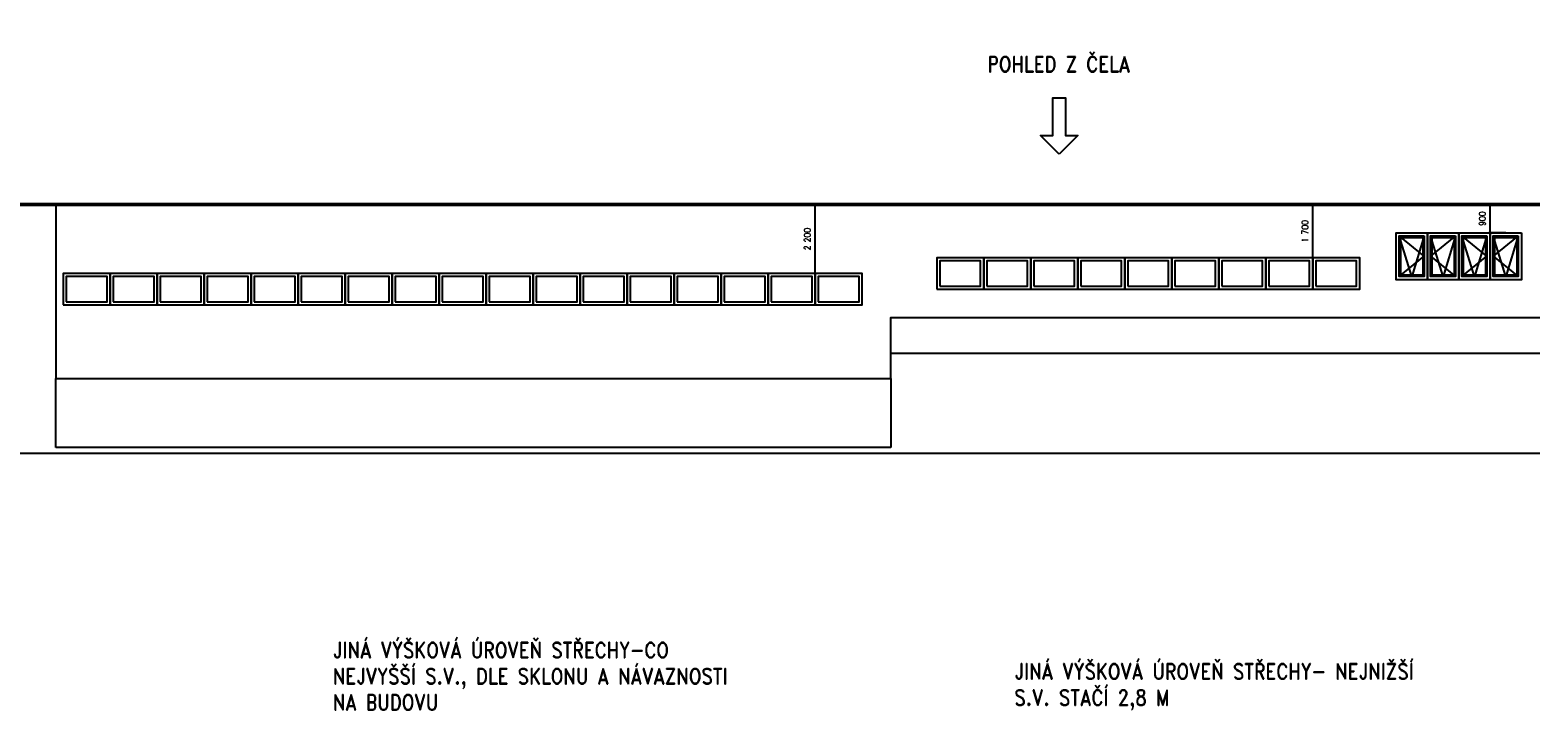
# Model space of a CAD drawing. Header units: millimetres. Extents: x -29135 to 388014, y -22277 to 596511.
# Tile 7 of 12: x 295087 to 342958, y 17113 to 39293. Entities that reach past the tile are written whole.
import ezdxf
from ezdxf.lldxf.tags import DXFTag

# ---------------------------------------------------------------- set-up
doc = ezdxf.new("R2010")
doc.units = ezdxf.units.MM
for name, color, linetype in [('IN_C_TENKA', 7, 'Continuous'), ('IN_TEXT', 7, 'Continuous'), ('IN_VYPLNE OTVORU', 7, 'Continuous')]:
    doc.layers.add(name, color=color, linetype=linetype)
doc.layers.add('IN_C_TLUSTA', color=7, linetype='Continuous', lineweight=50)
doc.styles.add('Koty', font='romand.shx', dxfattribs={"width": 0.9})
doc.styles.add('ROMAND', font='romand.shx', dxfattribs={"width": 0.85})
tags = doc.linetypes.add('DASHED', pattern=[4.5, 3, -1.5]).pattern_tags.tags
tags[6:7] = [DXFTag(74, 4), DXFTag(75, 0), DXFTag(340, '0'), DXFTag(46, 0.0), DXFTag(50, 0.0), DXFTag(44, 0.0), DXFTag(45, 0.0)]
tags[4:5] = [DXFTag(74, 4), DXFTag(75, 0), DXFTag(340, '0'), DXFTag(46, 0.0), DXFTag(50, 0.0), DXFTag(44, 0.0), DXFTag(45, 0.0)]
doc.dimstyles.new('IN_100', dxfattribs={"dimtxt": 200, "dimasz": 80, "dimexe": 40, "dimexo": 250, "dimgap": 150, "dimtad": 1, "dimtoh": 1, "dimdec": 4, "dimdsep": 46, "dimlunit": 6, "dimtxsty": 'Koty', "dimblk": 'ARCHTICK', "dimcen": 0.09, "dimclre": 256, "dimclrt": 7, "dimadec": 0, "dimazin": 0, "dimtfac": 1, "dimtdec": 4, "dimtofl": 0, "dimtmove": 1, "dimatfit": 3, "dimfxl": 1, "dimtolj": 1, "dimtzin": 0, "dimarcsym": 0})

# ---------------------------------------------------------------- blocks, each defined once
blk = doc.blocks.new('_ArchTick')
at = {"color": 0, "linetype": 'ByBlock', "lineweight": 13, "transparency": 33554687, "const_width": 0.15}
blk.add_lwpolyline([(-0.5, -0.5), (0.5, 0.5)], dxfattribs=at)
blk = doc.blocks.new('*93')
at = {"layer": 'IN_C_TENKA', "transparency": 16777216}
for p, q in [((320645, 33722), (320105, 33722)), ((320145, 31522), (320145, 33722)), ((320645, 31522), (320105, 31522))]:
    blk.add_line(p, q, dxfattribs=at)
at = {"layer": 'IN_C_TENKA', "transparency": 16777216, "xscale": 80, "yscale": 80, "zscale": 80}
for p, rotation in [((320145, 33722), 90), ((320145, 31522), 270)]:
    blk.add_blockref('_ArchTick', p, dxfattribs=dict(at, rotation=rotation))
at = {"layer": 'IN_C_TENKA', "color": 7, "transparency": 16777216, "insert": (319895, 32622), "char_height": 200, "width": 613.51, "attachment_point": 5, "rotation": 90, "style": 'Koty'}
blk.add_mtext('\\A1;2\xa0200', dxfattribs=at)
blk = doc.blocks.new('*94')
at = {"layer": 'IN_C_TENKA', "transparency": 16777216}
for p, q in [((336525, 33722), (335985, 33722)), ((336025, 32022), (336025, 33722)), ((336525, 32022), (335985, 32022))]:
    blk.add_line(p, q, dxfattribs=at)
at = {"layer": 'IN_C_TENKA', "transparency": 16777216, "xscale": 80, "yscale": 80, "zscale": 80}
for p, rotation in [((336025, 33722), 90), ((336025, 32022), 270)]:
    blk.add_blockref('_ArchTick', p, dxfattribs=dict(at, rotation=rotation))
at = {"layer": 'IN_C_TENKA', "color": 7, "transparency": 16777216, "insert": (335775, 32872), "char_height": 200, "width": 593.93, "attachment_point": 5, "rotation": 90, "style": 'Koty'}
blk.add_mtext('\\A1;1\xa0700', dxfattribs=at)
blk = doc.blocks.new('*95')
at = {"layer": 'IN_C_TENKA', "transparency": 16777216}
for p, q in [((342185, 33722), (341645, 33722)), ((341685, 32822), (341685, 33722)), ((342185, 32822), (341645, 32822))]:
    blk.add_line(p, q, dxfattribs=at)
at = {"layer": 'IN_C_TENKA', "transparency": 16777216, "xscale": 80, "yscale": 80, "zscale": 80}
for p, rotation in [((341685, 33722), 90), ((341685, 32822), 270)]:
    blk.add_blockref('_ArchTick', p, dxfattribs=dict(at, rotation=rotation))
at = {"layer": 'IN_C_TENKA', "color": 7, "transparency": 16777216, "insert": (341435, 33272), "char_height": 200, "width": 398.36, "attachment_point": 5, "rotation": 90, "style": 'Koty'}
blk.add_mtext('\\A1;900', dxfattribs=at)

msp = doc.modelspace()

# ---------------------------------------------------------------- linework, layer by layer
at = {"layer": 'IN_C_TENKA', "color": 8, "transparency": 33554687}
for p, q in [((322560.47666, 28981.62658), (355760.47666, 28981.62658)), ((295910.47666, 25969.62658), (295910.47666, 28171.62658)), ((322560.47666, 28171.62658), (322560.47666, 25969.62658)), ((322560.47666, 25969.62658), (295910.47666, 25969.62658)), ((293281.01861, 25786.62658), (359049.70105, 25786.62658))]:
    msp.add_line(p, q, dxfattribs=at)
at = {"layer": 'IN_C_TENKA', "transparency": 33554687}
msp.add_lwpolyline([(327932.29628, 35327.17851), (327332.29628, 35925.16232), (327732.29628, 35925.16232), (327732.29628, 37125.16232), (328132.29628, 37125.16232), (328132.29628, 35925.16232), (328532.29628, 35925.16232)], close=True, dxfattribs=at)
msp.add_lwpolyline([(295910.47666, 33721.62658), (295910.47666, 28171.62658), (322560.47666, 28171.62658), (322560.47666, 30116.62658), (355760.47666, 30116.62658), (355760.47666, 33721.62658)], dxfattribs=at)
at = {"layer": 'IN_C_TLUSTA', "transparency": 33554687}
msp.add_line((293281.01861, 33721.62658), (359049.70105, 33721.62658), dxfattribs=at)
at = {"layer": 'IN_VYPLNE OTVORU', "transparency": 33554687}
for points in [[(339685.47666, 32821.62658), (339685.47666, 31321.62658), (338685.47568, 31321.62658), (338685.47568, 32821.62658)], [(340685.47765, 32821.62658), (340685.47765, 31321.62658), (339685.47666, 31321.62658), (339685.47666, 32821.62658)], [(341685.47864, 32821.62658), (341685.47864, 31321.62658), (340685.47765, 31321.62658), (340685.47765, 32821.62658)], [(342685.47963, 32821.62658), (342685.47963, 31321.62658), (341685.47864, 31321.62658), (341685.47864, 32821.62658)], [(324025.47666, 31021.62658), (325525.47666, 31021.62658), (325525.47666, 32021.62658), (324025.47666, 32021.62658)], [(325525.47666, 31021.62658), (327025.47666, 31021.62658), (327025.47666, 32021.62658), (325525.47666, 32021.62658)], [(327025.47666, 31021.62658), (328525.47666, 31021.62658), (328525.47666, 32021.62658), (327025.47666, 32021.62658)], [(328525.47666, 31021.62658), (330025.47666, 31021.62658), (330025.47666, 32021.62658), (328525.47666, 32021.62658)], [(330025.47666, 31021.62658), (331525.47666, 31021.62658), (331525.47666, 32021.62658), (330025.47666, 32021.62658)], [(331525.47666, 31021.62658), (333025.47666, 31021.62658), (333025.47666, 32021.62658), (331525.47666, 32021.62658)], [(333025.47666, 31021.62658), (334525.47666, 31021.62658), (334525.47666, 32021.62658), (333025.47666, 32021.62658)], [(334525.47666, 31021.62658), (336025.47666, 31021.62658), (336025.47666, 32021.62658), (334525.47666, 32021.62658)], [(336025.47666, 31021.62658), (337525.47666, 31021.62658), (337525.47666, 32021.62658), (336025.47666, 32021.62658)], [(296145.47666, 30521.62658), (297645.47666, 30521.62658), (297645.47666, 31521.62658), (296145.47666, 31521.62658)], [(297645.47666, 30521.62658), (299145.47666, 30521.62658), (299145.47666, 31521.62658), (297645.47666, 31521.62658)], [(299145.47666, 30521.62658), (300645.47666, 30521.62658), (300645.47666, 31521.62658), (299145.47666, 31521.62658)], [(300645.47666, 30521.62658), (302145.47666, 30521.62658), (302145.47666, 31521.62658), (300645.47666, 31521.62658)], [(302145.47666, 30521.62658), (303645.47666, 30521.62658), (303645.47666, 31521.62658), (302145.47666, 31521.62658)], [(303645.47666, 30521.62658), (305145.47666, 30521.62658), (305145.47666, 31521.62658), (303645.47666, 31521.62658)], [(305145.47666, 30521.62658), (306645.47666, 30521.62658), (306645.47666, 31521.62658), (305145.47666, 31521.62658)], [(306645.47666, 30521.62658), (308145.47666, 30521.62658), (308145.47666, 31521.62658), (306645.47666, 31521.62658)], [(308145.47666, 30521.62658), (309645.47666, 30521.62658), (309645.47666, 31521.62658), (308145.47666, 31521.62658)], [(309645.47666, 30521.62658), (311145.47666, 30521.62658), (311145.47666, 31521.62658), (309645.47666, 31521.62658)], [(311145.47666, 30521.62658), (312645.47666, 30521.62658), (312645.47666, 31521.62658), (311145.47666, 31521.62658)], [(312645.47666, 30521.62658), (314145.47666, 30521.62658), (314145.47666, 31521.62658), (312645.47666, 31521.62658)], [(314145.47666, 30521.62658), (315645.47666, 30521.62658), (315645.47666, 31521.62658), (314145.47666, 31521.62658)], [(315645.47666, 30521.62658), (317145.47666, 30521.62658), (317145.47666, 31521.62658), (315645.47666, 31521.62658)], [(317145.47666, 30521.62658), (318645.47666, 30521.62658), (318645.47666, 31521.62658), (317145.47666, 31521.62658)], [(318645.47666, 30521.62658), (320145.47666, 30521.62658), (320145.47666, 31521.62658), (318645.47666, 31521.62658)], [(320145.47666, 30521.62658), (321645.47666, 30521.62658), (321645.47666, 31521.62658), (320145.47666, 31521.62658)]]:
    msp.add_lwpolyline(points, close=True, dxfattribs=at)
at = {"layer": 'IN_VYPLNE OTVORU', "color": 8, "transparency": 33554687}
for points in [[(339585.47666, 32721.62658), (339585.47666, 31421.62658), (338785.47568, 31421.62658), (338785.47568, 32721.62658)], [(340585.47765, 32721.62658), (340585.47765, 31421.62658), (339785.47666, 31421.62658), (339785.47666, 32721.62658)], [(341585.47864, 32721.62658), (341585.47864, 31421.62658), (340785.47765, 31421.62658), (340785.47765, 32721.62658)], [(342585.47963, 32721.62658), (342585.47963, 31421.62658), (341785.47864, 31421.62658), (341785.47864, 32721.62658)], [(324125.47666, 31121.62658), (325425.47666, 31121.62658), (325425.47666, 31921.62658), (324125.47666, 31921.62658)], [(325625.47666, 31121.62658), (326925.47666, 31121.62658), (326925.47666, 31921.62658), (325625.47666, 31921.62658)], [(327125.47666, 31121.62658), (328425.47666, 31121.62658), (328425.47666, 31921.62658), (327125.47666, 31921.62658)], [(328625.47666, 31121.62658), (329925.47666, 31121.62658), (329925.47666, 31921.62658), (328625.47666, 31921.62658)], [(330125.47666, 31121.62658), (331425.47666, 31121.62658), (331425.47666, 31921.62658), (330125.47666, 31921.62658)], [(331625.47666, 31121.62658), (332925.47666, 31121.62658), (332925.47666, 31921.62658), (331625.47666, 31921.62658)], [(333125.47666, 31121.62658), (334425.47666, 31121.62658), (334425.47666, 31921.62658), (333125.47666, 31921.62658)], [(334625.47666, 31121.62658), (335925.47666, 31121.62658), (335925.47666, 31921.62658), (334625.47666, 31921.62658)], [(336125.47666, 31121.62658), (337425.47666, 31121.62658), (337425.47666, 31921.62658), (336125.47666, 31921.62658)], [(296245.47666, 30621.62658), (297545.47666, 30621.62658), (297545.47666, 31421.62658), (296245.47666, 31421.62658)], [(297745.47666, 30621.62658), (299045.47666, 30621.62658), (299045.47666, 31421.62658), (297745.47666, 31421.62658)], [(299245.47666, 30621.62658), (300545.47666, 30621.62658), (300545.47666, 31421.62658), (299245.47666, 31421.62658)], [(300745.47666, 30621.62658), (302045.47666, 30621.62658), (302045.47666, 31421.62658), (300745.47666, 31421.62658)], [(302245.47666, 30621.62658), (303545.47666, 30621.62658), (303545.47666, 31421.62658), (302245.47666, 31421.62658)], [(303745.47666, 30621.62658), (305045.47666, 30621.62658), (305045.47666, 31421.62658), (303745.47666, 31421.62658)], [(305245.47666, 30621.62658), (306545.47666, 30621.62658), (306545.47666, 31421.62658), (305245.47666, 31421.62658)], [(306745.47666, 30621.62658), (308045.47666, 30621.62658), (308045.47666, 31421.62658), (306745.47666, 31421.62658)], [(308245.47666, 30621.62658), (309545.47666, 30621.62658), (309545.47666, 31421.62658), (308245.47666, 31421.62658)], [(309745.47666, 30621.62658), (311045.47666, 30621.62658), (311045.47666, 31421.62658), (309745.47666, 31421.62658)], [(311245.47666, 30621.62658), (312545.47666, 30621.62658), (312545.47666, 31421.62658), (311245.47666, 31421.62658)], [(312745.47666, 30621.62658), (314045.47666, 30621.62658), (314045.47666, 31421.62658), (312745.47666, 31421.62658)], [(314245.47666, 30621.62658), (315545.47666, 30621.62658), (315545.47666, 31421.62658), (314245.47666, 31421.62658)], [(315745.47666, 30621.62658), (317045.47666, 30621.62658), (317045.47666, 31421.62658), (315745.47666, 31421.62658)], [(317245.47666, 30621.62658), (318545.47666, 30621.62658), (318545.47666, 31421.62658), (317245.47666, 31421.62658)], [(318745.47666, 30621.62658), (320045.47666, 30621.62658), (320045.47666, 31421.62658), (318745.47666, 31421.62658)], [(320245.47666, 30621.62658), (321545.47666, 30621.62658), (321545.47666, 31421.62658), (320245.47666, 31421.62658)]]:
    msp.add_lwpolyline(points, close=True, dxfattribs=at)
at = {"layer": 'IN_VYPLNE OTVORU', "color": 8, "linetype": 'DASHED', "ltscale": 50, "transparency": 33554687}
for points in [[(338785.47568, 31421.62658), (339585.47666, 32071.62658), (338785.47568, 32721.62658)], [(339585.47666, 32721.62658), (339185.47617, 31421.62658), (338785.47568, 32721.62658)], [(340585.47765, 32721.62658), (339785.47666, 32071.62658), (340585.47765, 31421.62658)], [(340585.47765, 32721.62658), (340185.47716, 31421.62658), (339785.47666, 32721.62658)], [(340785.47765, 31421.62658), (341585.47864, 32071.62658), (340785.47765, 32721.62658)], [(341585.47864, 32721.62658), (341185.47815, 31421.62658), (340785.47765, 32721.62658)], [(342585.47963, 32721.62658), (341785.47864, 32071.62658), (342585.47963, 31421.62658)], [(342585.47963, 32721.62658), (342185.47914, 31421.62658), (341785.47864, 32721.62658)]]:
    msp.add_lwpolyline(points, dxfattribs=at)
for points in [[(339535.47666, 32671.62658), (339535.47666, 31471.62658), (338835.47568, 31471.62658), (338835.47568, 32671.62658)], [(340535.47765, 32671.62658), (340535.47765, 31471.62658), (339835.47666, 31471.62658), (339835.47666, 32671.62658)], [(341535.47864, 32671.62658), (341535.47864, 31471.62658), (340835.47765, 31471.62658), (340835.47765, 32671.62658)], [(342535.47963, 32671.62658), (342535.47963, 31471.62658), (341835.47864, 31471.62658), (341835.47864, 32671.62658)]]:
    msp.add_lwpolyline(points, close=True, dxfattribs=at)

# ---------------------------------------------------------------- texts
at = {"layer": 'IN_TEXT', "transparency": 33554687, "char_height": 500, "attachment_point": 7, "style": 'ROMAND'}
for s, insert, width in [('{\\C0;POHLED Z ČELA}', (325644.95862, 37951.0014), 5226.4285714), ('{\\C0;JINÁ VÝŠKOVÁ ÚROVEŇ STŘECHY-CO NEJVYŠŠÍ S.V., DLE SKLONU A NÁVAZNOSTI NA BUDOVU}', (304749.15258, 17585.30107), 14457.4573147), ('{\\C0;JINÁ VÝŠKOVÁ ÚROVEŇ STŘECHY- NEJNIŽŠÍ S.V. STAČÍ 2,8 M}', (326501.78121, 17585.30107), 13870.144295)]:
    msp.add_mtext(s, dxfattribs=dict(at, insert=insert, width=width))
at = {"layer": 'IN_TEXT', "linetype": 'ByBlock', "transparency": 33554687, "char_height": 200, "width": 827.5, "attachment_point": 1, "rotation": 90, "style": 'Koty'}
for insert in [(321365.96472, -7840.96717), (322618.48298, -10410.96717)]:
    msp.add_mtext('\\pi182.32143,t782.32143;900\\P\\pi109.46429,t709.46429;1970', dxfattribs=dict(at, insert=insert))

# ---------------------------------------------------------------- dimensions: what is measured, and where the dimension line sits
at = {"layer": 'IN_C_TENKA', "transparency": 33554687}
for base, p1, p2, picture, middle in [((320145.47666, 33721.62658), (321645.47666, 31521.62658), (321645.47666, 33721.62658), '*93', (319895.47666, 32621.62658)), ((336025.47666, 33721.62658), (337525.47666, 32021.62658), (337525.47666, 33721.62658), '*94', (335775.47666, 32871.62658)), ((341685.47864, 33721.62658), (342685.47963, 32821.62658), (342685.47963, 33721.62658), '*95', (341435.47864, 33271.62658))]:
    dim = msp.add_linear_dim(base=base, p1=p1, p2=p2, angle=90, dimstyle='IN_100', override={"dimscale": 1, "dimtxt": 200, "dimasz": 80, "dimexe": 40, "dimexo": 250, "dimgap": 150, "dimtad": 1, "dimtih": 0, "dimdec": 4, "dimlfac": 1, "dimzin": 8, "dimlunit": 6, "dimpost": '', "dimtxsty": 'Koty', "dimblk": 'ArchTick', "dimse1": 0, "dimse2": 0, "dimsd2": 0, "dimclrd": 0, "dimclre": 256, "dimclrt": 7, "dimaunit": 0, "dimadec": 0, "dimazin": 0, "dimtol": 0, "dimtp": 0, "dimtm": 0, "dimtmove": 1}, dxfattribs=at)
    dim.commit()
    dim.dimension.update_dxf_attribs({"geometry": picture, "text_midpoint": middle})

doc.saveas('drawing.dxf')
